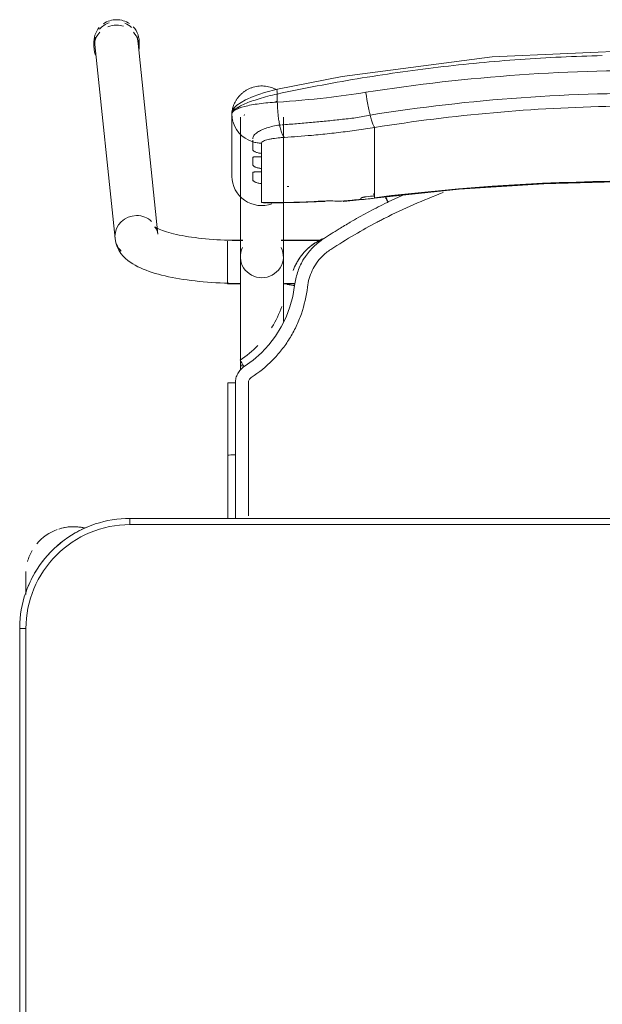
# Model space of a CAD drawing. Header units: metres. Extents: x 3 to 43.5, y -74 to -48.5.
# Tile 69 of 209: x 38.65 to 38.931, y -60.811 to -60.337. Entities that reach past the tile are written whole.
import ezdxf

# ---------------------------------------------------------------- set-up
doc = ezdxf.new("R2010")
doc.units = ezdxf.units.M
doc.layers.add('I-FURN', color=7, linetype='Continuous', lineweight=18)

# ---------------------------------------------------------------- blocks, each defined once
blk = doc.blocks.new('ConjuntoParaAlunoTamanho6 - CJA06_ConjuntoParaAlunoTamanho6-V39-1PAV - FRIGORÍFICA')
at = {"layer": 'I-FURN', "color": 253, "true_color": 0xaaaaaa}
for p, q in [((-0.2643023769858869, 0.2945585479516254), (-0.2643023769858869, 0.2919703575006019)), ((-0.2335379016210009, 0.2018170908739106), (-0.2432124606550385, 0.2952560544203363)), ((-0.2425404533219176, 0.2919703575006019), (-0.2425404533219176, 0.2945585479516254)), ((-0.2638023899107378, 0.2931241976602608), (-0.2541278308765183, 0.1996852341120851)), ((-0.197899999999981, 0.2596939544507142), (-0.197899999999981, 0.2296403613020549)), ((-0.1938499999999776, 0.2581242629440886), (-0.1938499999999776, 0.1909687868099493)), ((-0.1920690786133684, 0.2589589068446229), (-0.192024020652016, 0.2590556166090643)), ((-0.192024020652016, 0.2590556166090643), (-0.1919206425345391, 0.2594856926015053)), ((-0.1731499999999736, 0.1909687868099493), (-0.1731499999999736, 0.2581242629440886)), ((-0.1973389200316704, 0.2558006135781), (-0.1966477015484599, 0.2539495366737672)), ((-0.1966476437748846, 0.2539494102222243), (-0.1956994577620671, 0.2522107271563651)), ((-0.1956994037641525, 0.2522106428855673), (-0.1945122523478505, 0.2506185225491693)), ((-0.1749254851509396, 0.2543538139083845), (-0.174369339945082, 0.2544094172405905)), ((-0.1292314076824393, 0.2438022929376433), (-0.1292314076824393, 0.253173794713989)), ((-0.1292314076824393, 0.2421389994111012), (-0.1292314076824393, 0.2438022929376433)), ((-0.1292314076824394, 0.2421389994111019), (-0.1292314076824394, 0.2365253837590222)), ((-0.1836599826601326, 0.2407252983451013), (-0.1836599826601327, 0.2390378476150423)), ((-0.1836599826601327, 0.2334483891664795), (-0.1836599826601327, 0.2317609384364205)), ((-0.1292314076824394, 0.2365253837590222), (-0.1292314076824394, 0.2348620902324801)), ((-0.1292314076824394, 0.2348620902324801), (-0.1292314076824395, 0.2292484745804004)), ((-0.1292314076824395, 0.2292484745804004), (-0.1292314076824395, 0.2275851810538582)), ((-0.1292314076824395, 0.2275851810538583), (-0.1292314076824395, 0.2219715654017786)), ((-0.1836599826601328, 0.2261714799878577), (-0.1836599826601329, 0.2170112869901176)), ((-0.1441419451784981, 0.2175731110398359), (-0.1292586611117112, 0.2191524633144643)), ((-0.1292314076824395, 0.2219715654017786), (-0.1292314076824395, 0.2203082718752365)), ((-0.115976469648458, 0.2204774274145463), (-0.1226984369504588, 0.2173238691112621)), ((-0.1836599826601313, 0.2170112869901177), (-0.1818018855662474, 0.2167931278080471)), ((-0.1927135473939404, 0.1989367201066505), (-0.1999999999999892, 0.1989367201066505)), ((-0.199999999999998, 0.1984449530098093), (-0.199999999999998, 0.1941086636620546)), ((-0.1927106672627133, 0.1987867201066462), (-0.1938499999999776, 0.1987867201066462)), ((-0.1938499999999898, 0.1987867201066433), (-0.1938499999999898, 0.1984502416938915)), ((-0.1938499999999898, 0.1984502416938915), (-0.1938499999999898, 0.1976441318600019)), ((-0.1549429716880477, 0.1987867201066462), (-0.1742893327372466, 0.1987867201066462)), ((-0.1547360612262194, 0.1989367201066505), (-0.1742864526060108, 0.1989367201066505)), ((-0.199999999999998, 0.1939272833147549), (-0.1999999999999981, 0.1857513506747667)), ((-0.1938499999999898, 0.1936664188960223), (-0.1938499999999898, 0.191604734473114)), ((-0.1999999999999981, 0.1857279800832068), (-0.1999999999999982, 0.179219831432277)), ((-0.1938499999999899, 0.1868796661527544), (-0.1938499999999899, 0.185819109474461)), ((-0.1938499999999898, 0.1837095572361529), (-0.1938499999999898, 0.1858191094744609)), ((-0.1999999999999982, 0.1791583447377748), (-0.1999999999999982, 0.1779367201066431)), ((-0.1999999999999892, 0.177936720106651), (-0.1937679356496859, 0.177936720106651)), ((-0.1938499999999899, 0.1780867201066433), (-0.1938499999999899, 0.1795051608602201)), ((-0.173232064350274, 0.177936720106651), (-0.1675962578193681, 0.177936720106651)), ((-0.1726767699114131, 0.1780867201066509), (-0.1675711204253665, 0.1780867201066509)), ((-0.1938499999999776, 0.138573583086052), (-0.1938499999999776, 0.1364339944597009)), ((-0.19982526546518, 0.130207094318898), (-0.1998241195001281, 0.09530095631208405)), ((-0.199816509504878, 0.06488258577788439), (-0.1998241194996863, 0.09530105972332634)), ((-0.1998241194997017, 0.09530105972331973), (-0.1998198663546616, 0.09528842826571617)), ((-0.196225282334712, 0.0955583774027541), (-0.1973810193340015, 0.09554367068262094)), ((0.2470000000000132, 0.06496651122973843), (-0.2469999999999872, 0.06496651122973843)), ((-0.2469999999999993, 0.06496651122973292), (-0.2469999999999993, 0.06196651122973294)), ((0.2470000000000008, 0.06496651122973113), (-0.2469999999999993, 0.06496651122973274)), ((-0.297125, 0.02878273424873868), (-0.297125, 0.0379715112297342)), ((-0.2971250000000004, 0.03797151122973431), (-0.2971250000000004, 0.02827850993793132)), ((-0.2999999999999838, 0.01196651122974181), (-0.2999999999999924, -0.332033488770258)), ((-0.2999999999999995, 0.01196651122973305), (-0.2969999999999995, 0.01196651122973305)), ((-0.2999999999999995, 0.01196651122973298), (-0.3000000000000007, -0.3320334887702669))]:
    blk.add_line(p, q, dxfattribs=at)
at = {"layer": 'I-FURN', "color": 253, "true_color": 0xaaaaaa, "flags": 128}
for points in [[(0.0001000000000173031, 0.290399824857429), (-0.07266958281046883, 0.2872143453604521), (-0.1448601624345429, 0.2777017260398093), (-0.1760326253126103, 0.2716064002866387)], [(-0.1760343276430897, 0.2716060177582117), (-0.1821754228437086, 0.2699680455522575), (-0.1876074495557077, 0.2681172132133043), (-0.1913128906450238, 0.2665180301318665), (-0.1955671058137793, 0.263903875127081), (-0.1970794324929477, 0.2622558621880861), (-0.1976471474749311, 0.2611297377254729), (-0.1978999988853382, 0.2597125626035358)], [(-0.1760658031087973, 0.2692828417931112), (-0.1760658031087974, 0.2683125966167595), (-0.1760658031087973, 0.2673423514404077), (-0.1760658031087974, 0.2663721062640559), (-0.1760658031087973, 0.2654018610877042)], [(-0.1978999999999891, 0.2596939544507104), (-0.1977587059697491, 0.2577280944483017), (-0.1974017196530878, 0.2560210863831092)], [(-0.1978999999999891, 0.2596939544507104), (-0.1978999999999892, 0.2521805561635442), (-0.1978999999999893, 0.244667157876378), (-0.1978999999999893, 0.2371537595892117), (-0.1978999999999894, 0.2296403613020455)], [(-0.1978999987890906, 0.2446838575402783), (-0.197899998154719, 0.2521977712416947), (-0.1978999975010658, 0.2597116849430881)], [(-0.1945121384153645, 0.2506183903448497), (-0.1931094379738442, 0.2492039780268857), (-0.191518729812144, 0.2479946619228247)], [(-0.1915186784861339, 0.2479946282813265), (-0.1897706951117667, 0.2470146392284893), (-0.1879002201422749, 0.2462823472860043)], [(-0.1878999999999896, 0.2424255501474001), (-0.1878999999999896, 0.2433897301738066), (-0.1878999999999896, 0.2443539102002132), (-0.1878999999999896, 0.2453180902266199), (-0.1878999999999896, 0.2462822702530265)], [(-0.1836599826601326, 0.2456094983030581), (-0.1836599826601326, 0.2443884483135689), (-0.1836599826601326, 0.2431673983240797), (-0.1836599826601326, 0.2419463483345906), (-0.1836599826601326, 0.2407252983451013)], [(-0.1878999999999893, 0.2351486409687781), (-0.1878999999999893, 0.2360322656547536), (-0.1878999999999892, 0.2369158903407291), (-0.1878999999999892, 0.2377995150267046), (-0.1878999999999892, 0.2386831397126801)], [(-0.1836599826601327, 0.2390378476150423), (-0.1836599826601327, 0.2376404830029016), (-0.1836599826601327, 0.2362431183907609), (-0.1836599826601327, 0.2348457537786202), (-0.1836599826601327, 0.2334483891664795)], [(-0.1878999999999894, 0.2278717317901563), (-0.1878999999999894, 0.2287553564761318), (-0.1878999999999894, 0.2296389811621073), (-0.1878999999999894, 0.2305226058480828), (-0.1878999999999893, 0.2314062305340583)], [(-0.1836599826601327, 0.2317609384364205), (-0.1836599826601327, 0.2303635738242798), (-0.1836599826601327, 0.2289662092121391), (-0.1836599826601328, 0.2275688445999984), (-0.1836599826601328, 0.2261714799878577)], [(-0.1292586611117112, 0.2191524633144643), (-0.08865069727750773, 0.2234198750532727), (-0.04790057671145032, 0.2260954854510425), (-0.007073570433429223, 0.2271749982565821), (0.03376492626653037, 0.2266566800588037), (0.07454949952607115, 0.2245413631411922), (0.1152148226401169, 0.2208324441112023), (0.1294586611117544, 0.21915246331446)], [(-0.1358999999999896, 0.2186998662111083), (-0.1358999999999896, 0.218777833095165), (-0.1358999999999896, 0.2188557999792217), (-0.1358999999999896, 0.2189337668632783), (-0.1358999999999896, 0.219011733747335)], [(-0.1292314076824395, 0.2203082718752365), (-0.1292314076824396, 0.2200743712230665), (-0.1292314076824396, 0.2198404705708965), (-0.1292314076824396, 0.2196065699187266), (-0.1292314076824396, 0.2193726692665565)], [(-0.181114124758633, 0.2167731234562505), (-0.1653257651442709, 0.2170099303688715), (-0.1533056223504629, 0.2176050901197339)], [(-0.2335379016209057, 0.2018170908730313), (-0.2337286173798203, 0.2028696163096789), (-0.2340307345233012, 0.2037613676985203), (-0.2343720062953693, 0.2044473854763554), (-0.2346851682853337, 0.2049236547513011), (-0.2349211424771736, 0.205211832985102), (-0.2350504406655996, 0.2053439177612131), (-0.2350704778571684, 0.205361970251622)], [(-0.2350704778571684, 0.205361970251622), (-0.2350077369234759, 0.205313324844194), (-0.2348200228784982, 0.2051835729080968), (-0.2345106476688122, 0.2049931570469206), (-0.2340848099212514, 0.2047580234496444), (-0.2335484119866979, 0.2044905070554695), (-0.232907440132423, 0.2042001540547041), (-0.2321676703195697, 0.2038943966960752), (-0.2313345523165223, 0.2035790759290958), (-0.2304131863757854, 0.2032588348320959), (-0.2294083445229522, 0.2029374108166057), (-0.2283245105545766, 0.2026178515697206), (-0.2271659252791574, 0.2023026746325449), (-0.2259366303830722, 0.2019939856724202), (-0.2246405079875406, 0.201693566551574), (-0.2232813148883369, 0.2014029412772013), (-0.2218627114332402, 0.201123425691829), (-0.22038828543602, 0.2008561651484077), (-0.2188615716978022, 0.2006021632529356), (-0.2172860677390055, 0.200362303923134), (-0.2156652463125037, 0.2001373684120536), (-0.2140025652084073, 0.1999280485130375), (-0.2123014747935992, 0.1997349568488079), (-0.2105654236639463, 0.1995586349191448), (-0.2087978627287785, 0.1993995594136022), (-0.2070022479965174, 0.1992581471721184), (-0.2051820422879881, 0.1991347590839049), (-0.2033407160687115, 0.1990297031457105), (-0.201481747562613, 0.1989432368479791), (-0.1996086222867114, 0.1988755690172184), (-0.1977248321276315, 0.198826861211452), (-0.1958338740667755, 0.1987972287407), (-0.1939392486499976, 0.1987867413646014), (-0.1938499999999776, 0.1987867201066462)], [(-0.2541278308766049, 0.1996852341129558), (-0.2537524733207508, 0.1976222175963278), (-0.2531060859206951, 0.1957226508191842), (-0.2522614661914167, 0.1940331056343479), (-0.251286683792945, 0.1925592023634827), (-0.2502318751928, 0.1912808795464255), (-0.2491278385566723, 0.1901677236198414), (-0.2479903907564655, 0.1891887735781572), (-0.2468256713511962, 0.1883170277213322), (-0.2456343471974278, 0.1875306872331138), (-0.24441438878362, 0.186812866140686), (-0.2431627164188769, 0.1861507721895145), (-0.2418761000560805, 0.1855348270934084), (-0.2405516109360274, 0.1849579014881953), (-0.2391868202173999, 0.1844147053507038), (-0.2377798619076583, 0.1839013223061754), (-0.236329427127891, 0.183414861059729), (-0.2348347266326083, 0.1829531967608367), (-0.2332954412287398, 0.182514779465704), (-0.2317116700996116, 0.1820984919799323), (-0.2300838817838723, 0.1817035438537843), (-0.228412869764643, 0.1813293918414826), (-0.226699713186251, 0.1809756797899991), (-0.2249457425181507, 0.1806421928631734), (-0.2231525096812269, 0.180328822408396), (-0.2213217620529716, 0.1800355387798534), (-0.2194554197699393, 0.1797623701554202), (-0.217555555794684, 0.1795093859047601), (-0.215624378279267, 0.1792766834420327), (-0.2136642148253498, 0.1790643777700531), (-0.2116774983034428, 0.1788725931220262), (-0.2096667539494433, 0.1787014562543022), (-0.207634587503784, 0.1785510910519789), (-0.2055836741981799, 0.1784216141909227), (-0.2035167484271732, 0.1783131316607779), (-0.2014365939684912, 0.1782257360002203), (-0.1993460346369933, 0.1781595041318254), (-0.1972479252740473, 0.1781144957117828), (-0.1951451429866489, 0.1780907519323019), (-0.1938499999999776, 0.1780867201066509)], [(-0.1938499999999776, 0.138573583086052), (-0.1938499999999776, 0.1405709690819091), (-0.1938499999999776, 0.1425707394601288), (-0.1938499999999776, 0.1445696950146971), (-0.1938499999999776, 0.1465646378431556), (-0.1938499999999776, 0.1485523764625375), (-0.1938499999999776, 0.1505297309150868), (-0.1938499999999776, 0.1524935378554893), (-0.1938499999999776, 0.154440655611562), (-0.1938499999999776, 0.156367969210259), (-0.1938499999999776, 0.1582723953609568), (-0.1938499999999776, 0.160150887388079), (-0.1938499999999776, 0.1620004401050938), (-0.1938499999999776, 0.163818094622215), (-0.1938499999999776, 0.1656009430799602), (-0.1938499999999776, 0.1673461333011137), (-0.1938499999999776, 0.1690508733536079), (-0.1938499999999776, 0.170712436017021), (-0.1938499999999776, 0.1723281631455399), (-0.1938499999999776, 0.1738954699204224), (-0.1938499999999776, 0.1754118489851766), (-0.1938499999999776, 0.1768748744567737), (-0.1938499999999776, 0.178282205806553), (-0.1938499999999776, 0.1796315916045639), (-0.1938499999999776, 0.1809208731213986), (-0.1938499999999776, 0.1821479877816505), (-0.1938499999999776, 0.1833109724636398), (-0.1938499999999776, 0.1844079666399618), (-0.1938499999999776, 0.185437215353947), (-0.1938499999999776, 0.1863970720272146), (-0.1938499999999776, 0.1872860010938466), (-0.1938499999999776, 0.188102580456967), (-0.1938499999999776, 0.1888455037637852), (-0.1938499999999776, 0.1895135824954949), (-0.1938499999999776, 0.1901057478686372), (-0.1938499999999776, 0.1906210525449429), (-0.1938499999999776, 0.1909687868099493)], [(-0.1731499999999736, 0.1909687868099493), (-0.1731499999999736, 0.1905139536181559), (-0.1731499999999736, 0.1899816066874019), (-0.1731499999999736, 0.1893725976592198), (-0.1731499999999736, 0.1886879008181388), (-0.1731499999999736, 0.1879286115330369), (-0.1731499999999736, 0.1870959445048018), (-0.1731499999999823, 0.1861912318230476), (-0.1731499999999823, 0.1852159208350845), (-0.1731499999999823, 0.1841715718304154), (-0.1731499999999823, 0.1830598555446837), (-0.1731499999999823, 0.1818825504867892), (-0.1731499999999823, 0.1806415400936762), (-0.1731499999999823, 0.1793388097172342), (-0.1731499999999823, 0.1779764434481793), (-0.1731499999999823, 0.1765566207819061), (-0.1731499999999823, 0.1750816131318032), (-0.1731499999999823, 0.1735537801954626), (-0.1731499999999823, 0.1719755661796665), (-0.1731499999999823, 0.1703494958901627), (-0.1731499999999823, 0.1686781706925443), (-0.1731499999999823, 0.1669642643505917), (-0.1731499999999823, 0.1652105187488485), (-0.1731499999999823, 0.1634197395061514), (-0.1731499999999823, 0.1615947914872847), (-0.1731499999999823, 0.1597385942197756)], [(-0.1684099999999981, 0.1843835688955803), (-0.1684099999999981, 0.1843688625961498), (-0.1684099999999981, 0.1843541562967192), (-0.1684099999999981, 0.1843394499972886), (-0.1684099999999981, 0.184324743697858)], [(-0.1677424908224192, 0.1770641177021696), (-0.1686080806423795, 0.1718750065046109), (-0.1699665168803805, 0.1667882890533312), (-0.1718069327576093, 0.1618511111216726), (-0.1741455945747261, 0.1571266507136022), (-0.1769279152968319, 0.1526472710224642), (-0.1801293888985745, 0.1484554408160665), (-0.183741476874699, 0.1446112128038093), (-0.1877058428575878, 0.1411317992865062), (-0.1919863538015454, 0.1380495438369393)], [(-0.1962270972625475, 0.1302521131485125), (-0.1962262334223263, 0.1233088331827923), (-0.1962256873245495, 0.1163650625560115), (-0.1962254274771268, 0.1094205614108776), (-0.1962253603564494, 0.1024936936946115), (-0.1962252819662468, 0.09555841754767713)], [(-0.1973810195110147, 0.09554367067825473), (-0.1984075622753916, 0.09550450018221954), (-0.1992035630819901, 0.09544490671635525), (-0.199690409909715, 0.09537093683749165), (-0.1998241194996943, 0.09530106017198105)], [(-0.2469999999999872, 0.06496651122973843), (-0.2491194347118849, 0.06492411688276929), (-0.251235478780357, 0.06479700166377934), (-0.253344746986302, 0.06458536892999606), (-0.2554438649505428, 0.06428955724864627), (-0.2575294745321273, 0.06391003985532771), (-0.2595982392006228, 0.0634474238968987), (-0.2616468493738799, 0.06290244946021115), (-0.2636720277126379, 0.06227598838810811), (-0.2656705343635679, 0.06156904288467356), (-0.2676391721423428, 0.0607827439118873), (-0.2695747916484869, 0.05991834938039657), (-0.2714742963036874, 0.05897724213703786), (-0.273334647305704, 0.05796092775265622), (-0.2751528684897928, 0.05687103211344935), (-0.2769260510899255, 0.05570929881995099), (-0.2786513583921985, 0.05447758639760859), (-0.2803260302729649, 0.05317786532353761), (-0.2819473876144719, 0.05181221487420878), (-0.2835128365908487, 0.05038281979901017), (-0.2850198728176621, 0.04889196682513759), (-0.2864660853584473, 0.04734204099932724), (-0.2878491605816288, 0.04573552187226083), (-0.2891668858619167, 0.04407497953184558), (-0.2904171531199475, 0.04236307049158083), (-0.2915979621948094, 0.04060253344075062), (-0.2927074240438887, 0.03879618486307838), (-0.2937437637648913, 0.03694691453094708), (-0.2947053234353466, 0.03505768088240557), (-0.2955905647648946, 0.03313150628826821), (-0.2963980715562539, 0.03117147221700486), (-0.2971265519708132, 0.02918071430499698), (-0.2977748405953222, 0.02716241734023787), (-0.2983419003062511, 0.02511981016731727), (-0.2988268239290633, 0.02305616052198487), (-0.2992288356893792, 0.02097476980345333), (-0.2995472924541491, 0.01887896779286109), (-0.2997816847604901, 0.01677210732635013), (-0.299931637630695, 0.01465755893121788), (-0.2999969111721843, 0.0125387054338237), (-0.2999999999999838, 0.01196651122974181)], [(0.2469999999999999, 0.0619665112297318), (0.1234999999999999, 0.0619665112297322), (-1.453485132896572e-16, 0.06196651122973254), (-0.1235000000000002, 0.06196651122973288), (-0.2470000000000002, 0.06196651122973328)], [(-0.2469999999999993, 0.06196651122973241), (-0.1234999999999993, 0.0619665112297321), (7.44471151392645e-16, 0.06196651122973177), (0.1235000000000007, 0.06196651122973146), (0.2470000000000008, 0.06196651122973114)], [(-0.2971249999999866, 0.03797151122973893), (-0.2971249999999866, 0.03795791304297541), (-0.2971249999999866, 0.03791714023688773), (-0.2971249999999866, 0.03784925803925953), (-0.2971249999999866, 0.03775437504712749), (-0.2971249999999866, 0.03763264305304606), (-0.2971249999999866, 0.03748425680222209), (-0.2971249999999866, 0.03730945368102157), (-0.2971249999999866, 0.03710851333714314), (-0.2971249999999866, 0.0368817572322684), (-0.2971249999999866, 0.03662954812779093), (-0.2971249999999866, 0.03635228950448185), (-0.2971249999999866, 0.03605042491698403), (-0.2971249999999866, 0.03572443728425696), (-0.2971249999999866, 0.03537484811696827), (-0.2971249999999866, 0.03500221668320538), (-0.2971249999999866, 0.03460713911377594), (-0.2971249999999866, 0.03419024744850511), (-0.2971249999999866, 0.03375220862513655), (-0.2971249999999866, 0.0332937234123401), (-0.2971249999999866, 0.03281552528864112), (-0.2971249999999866, 0.03231837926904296), (-0.2971249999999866, 0.03180308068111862), (-0.2971249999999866, 0.03127045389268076), (-0.2971249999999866, 0.03072135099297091), (-0.2971249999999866, 0.03015665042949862), (-0.2971249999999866, 0.02957725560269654), (-0.2971249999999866, 0.02898409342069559)], [(-0.2970000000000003, 0.01196651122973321), (-0.2970000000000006, -0.0740334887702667), (-0.2970000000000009, -0.1600334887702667), (-0.297000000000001, -0.2460334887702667), (-0.2970000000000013, -0.3320334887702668)], [(-0.2970000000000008, -0.3320334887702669), (-0.2970000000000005, -0.2460334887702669), (-0.2970000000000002, -0.1600334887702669), (-0.2969999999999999, -0.07403348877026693), (-0.2969999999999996, 0.01196651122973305)]]:
    blk.add_lwpolyline(points, dxfattribs=at)
at = {"layer": 'I-FURN', "color": 253, "true_color": 0xaaaaaa}
for centre, radius, start, end in [((-0.2470000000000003, 0.01196651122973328), 0.05000000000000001, 89.99999999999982, 179.9999999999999), ((-0.2469999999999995, 0.01196651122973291), 0.05, 90.00000000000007, 180.0000000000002), ((-0.274125, 0.03797151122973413), 0.02300000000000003, 109.9274386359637, 140.0230900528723), ((-0.274125, 0.03797151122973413), 0.02299999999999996, 76.78757610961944, 107.9999999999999), ((-0.274125, 0.03797151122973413), 0.02299999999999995, 76.40433790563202, 104.4669156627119), ((-0.2469999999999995, 0.01196651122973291), 0.05300000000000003, 112.4999999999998, 122.6999338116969), ((-0.2469999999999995, 0.01196651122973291), 0.05300000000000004, 127.1606960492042, 142.3112193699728), ((-0.274125, 0.03797151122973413), 0.02300000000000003, 149.9762060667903, 164.3449802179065), ((-0.274125, 0.03797151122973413), 0.02299999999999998, 176.5668970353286, 179.9999999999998), ((-0.2469999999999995, 0.01196651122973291), 0.05300000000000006, 147.3000658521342, 157.4999999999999)]:
    blk.add_arc(centre, radius, start, end, dxfattribs=at)
for centre, major_axis, ratio, start_param, end_param in [((-0.2535074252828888, 0.2941901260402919), (0.01029496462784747, 0.001065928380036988), 0.9671584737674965, 1.815725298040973, 2.361641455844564), ((-0.2534214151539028, 0.2945585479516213), (0.01088096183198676, 0), 0.9659258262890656, 1.570796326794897, 2.18505752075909), ((-0.2534214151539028, 0.2945585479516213), (0.01088096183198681, 0), 0.9659258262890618, 0.9594267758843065, 1.570796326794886), ((-0.2535074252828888, 0.2941901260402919), (0.01029496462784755, 0.001065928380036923), 0.9671584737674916, 0.6855924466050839, 1.060104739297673), ((-0.2534214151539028, 0.2919703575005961), (0.01088096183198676, 0), 0.965925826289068, 2.404267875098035, 3.526261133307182), ((-0.2534214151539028, 0.2945585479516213), (0.01088096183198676, 0), 0.9659258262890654, 2.438822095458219, 3.243524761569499), ((-0.2534214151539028, 0.2919703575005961), (0.01088096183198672, 0), 0.9659258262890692, 1.570796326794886, 1.965237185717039), ((-0.2534214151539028, 0.2919703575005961), (0.01088096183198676, 0), 0.9659258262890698, 1.257623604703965, 1.559899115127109), ((-0.2534214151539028, 0.2945585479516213), (0.01088096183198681, 0), 0.965925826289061, 6.170166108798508, 7.020456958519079), ((-0.2534214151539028, 0.2919703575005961), (0.01088096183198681, 0), 0.9659258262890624, 6.182855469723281, 7.015453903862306), ((-0.2535074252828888, 0.2941901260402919), (0.0102949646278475, 0.001065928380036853), 0.9671584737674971, 2.780210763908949, 3.14159265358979), ((-0.2535074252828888, 0.2941901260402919), (0.01029496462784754, 0.001065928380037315), 0.9671584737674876, 6.183379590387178, 6.464027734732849), ((-0.1834999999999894, 0.2296403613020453), (-0.01439999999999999, 1.543589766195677e-16), 0.9781476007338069, 0, 1.909657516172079), ((9.999999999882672e-05, -0.7715866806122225), (1.021100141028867, 0), 0.9781476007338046, 1.44377104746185, 1.697821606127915), ((9.999999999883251e-05, -0.7711708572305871), (1.0208981, 0), 0.9781476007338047, 1.443771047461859, 1.697821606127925), ((-0.1792715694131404, 0.6012766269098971), (0.385, 0), 0.9781476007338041, 4.732926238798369, 4.735012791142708), ((-0.1792715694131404, 0.6026280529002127), (0.3949999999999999, 0), 0.9781476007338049, 4.801491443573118, 4.82254091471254), ((-0.1792715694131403, 0.6035636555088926), (0.3950000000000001, 0), 0.9781476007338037, 4.828782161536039, 4.83941425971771), ((-0.1792715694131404, 0.6022122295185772), (0.3947979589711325, 0), 0.9781476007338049, 4.828841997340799, 4.839414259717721), ((-0.1304982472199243, 0.2290753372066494), (-0.001239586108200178, 0.00992287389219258), 0.026339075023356, 2.463315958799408, 2.789233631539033), ((-0.1792715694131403, 0.6033557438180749), (0.3949999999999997, 0), 0.978147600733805, 4.701278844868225, 4.780292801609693), ((-0.1450124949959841, 0.2275351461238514), (-0.0008705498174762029, 0.009962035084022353), 0.01850094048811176, 2.95752618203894, 3.350225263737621), ((-0.2438328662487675, 0.2007511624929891), (0.01029496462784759, 0.001065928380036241), 0.9671584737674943, 1.4709906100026, 3.041786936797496), ((-0.2438328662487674, 0.2007511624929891), (0.01029496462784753, 0.001065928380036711), 0.9671584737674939, 0.6855924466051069, 1.470990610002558), ((-0.2438328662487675, 0.200751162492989), (0.01029496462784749, 0.001065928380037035), 0.9671584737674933, 3.041786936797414, 3.827185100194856), ((-0.1834999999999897, 0.1909687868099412), (0.01034999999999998, 0), 0.9781476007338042, 2.686586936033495, 4.712388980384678), ((-0.1834999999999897, 0.1909687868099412), (0.01035000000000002, 0), 0.9781476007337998, 4.712388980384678, 6.738191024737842), ((-0.1834999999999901, 0.1385735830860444), (0.01035000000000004, 0), 0.06975647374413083, 2.648424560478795, 3.665191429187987)]:
    blk.add_ellipse(centre, major_axis=major_axis, ratio=ratio, start_param=start_param, end_param=end_param, dxfattribs=at)
for points in [[(-0.0592946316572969, 0.2859072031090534), (-0.06587565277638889, 0.2854382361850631), (-0.07244736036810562, 0.2848919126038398), (-0.07900653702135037, 0.2842687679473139)], [(-0.03952650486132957, 0.2870815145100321), (-0.04612297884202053, 0.2867677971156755), (-0.05271335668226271, 0.2863761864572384), (-0.05929442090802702, 0.2859072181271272)], [(-0.01972185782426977, 0.2877884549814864), (-0.02632733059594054, 0.2876310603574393), (-0.03292992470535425, 0.2873952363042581), (-0.03952642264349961, 0.2870815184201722)], [(-0.09864346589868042, 0.2821693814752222), (-0.1051744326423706, 0.2813931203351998), (-0.1116896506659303, 0.2805405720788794), (-0.1181860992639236, 0.2796131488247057)], [(-0.07900690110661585, 0.2842687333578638), (-0.08556602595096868, 0.2836455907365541), (-0.09211261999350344, 0.282945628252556), (-0.09864346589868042, 0.2821693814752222)], [(-0.1376161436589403, 0.2766076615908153), (-0.1440720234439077, 0.275531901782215), (-0.150506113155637, 0.2743826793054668), (-0.1569153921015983, 0.2731614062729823)], [(-0.1181862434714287, 0.2796131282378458), (-0.1246826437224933, 0.2786857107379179), (-0.131160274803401, 0.2776834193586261), (-0.1376161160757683, 0.2766076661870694)], [(-0.1569155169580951, 0.2731613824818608), (-0.163324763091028, 0.2719401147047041), (-0.1697091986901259, 0.270646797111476), (-0.1760658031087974, 0.2692828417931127)], [(-0.1760890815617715, 0.2657671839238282), (-0.1766991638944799, 0.2656103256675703), (-0.1773066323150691, 0.26544802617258), (-0.1779078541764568, 0.265281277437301)], [(-0.1334597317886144, 0.2700975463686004), (-0.1333915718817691, 0.2695629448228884), (-0.1332445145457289, 0.2684805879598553), (-0.1329950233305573, 0.2668394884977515), (-0.13271980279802, 0.2652023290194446), (-0.1324223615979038, 0.2635911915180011), (-0.1321069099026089, 0.2620269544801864), (-0.1317774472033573, 0.2605307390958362), (-0.131551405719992, 0.2595920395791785), (-0.1314375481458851, 0.2591403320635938)], [(-0.176065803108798, 0.2654018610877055), (-0.1791352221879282, 0.2652333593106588), (-0.1850371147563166, 0.2646984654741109), (-0.1921907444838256, 0.2633749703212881), (-0.1968242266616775, 0.2616500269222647), (-0.1978999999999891, 0.2603482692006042), (-0.1978999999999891, 0.2596939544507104)], [(-0.176065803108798, 0.2654018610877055), (-0.1760589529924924, 0.2649819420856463), (-0.1760367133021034, 0.2641342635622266), (-0.1759782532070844, 0.2628495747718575), (-0.1758952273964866, 0.2615619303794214), (-0.175788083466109, 0.2602816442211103), (-0.17565767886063, 0.2590190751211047), (-0.1755052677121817, 0.2577841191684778), (-0.1753320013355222, 0.2565866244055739), (-0.175139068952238, 0.255436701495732), (-0.17499849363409, 0.2547076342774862), (-0.1749255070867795, 0.2543539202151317)], [(-0.1292314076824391, 0.2531737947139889), (-0.1293198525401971, 0.253273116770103), (-0.1295044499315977, 0.2535308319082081), (-0.1298007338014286, 0.2540876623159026), (-0.1301127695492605, 0.2548082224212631), (-0.130436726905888, 0.2556848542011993), (-0.1307683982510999, 0.2567045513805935), (-0.1311037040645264, 0.2578555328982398), (-0.1313268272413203, 0.2587010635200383), (-0.1314375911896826, 0.259140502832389)], [(-0.1749255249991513, 0.2543540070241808), (-0.1748359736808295, 0.2539200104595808), (-0.1746487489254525, 0.2530845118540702), (-0.1743466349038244, 0.2519451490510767), (-0.1740270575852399, 0.2509327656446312), (-0.1736938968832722, 0.2500587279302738), (-0.1733510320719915, 0.2493354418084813), (-0.1730027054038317, 0.2487702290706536), (-0.1727696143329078, 0.2485030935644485), (-0.1726535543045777, 0.2483980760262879)], [(-0.1422637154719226, 0.2512964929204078), (-0.143712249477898, 0.2511091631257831), (-0.1451608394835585, 0.2509289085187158), (-0.1466093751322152, 0.2507557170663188)], [(-0.1596417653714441, 0.2493873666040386), (-0.1639834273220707, 0.2489945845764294), (-0.1683216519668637, 0.2486649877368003), (-0.1726535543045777, 0.2483980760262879)], [(-0.1552990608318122, 0.2498012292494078), (-0.1567469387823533, 0.2496562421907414), (-0.1581945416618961, 0.2495182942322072), (-0.1596417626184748, 0.2493873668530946)], [(-0.1509547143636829, 0.2502573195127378), (-0.1524030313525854, 0.2500982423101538), (-0.1538511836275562, 0.249946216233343), (-0.1552990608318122, 0.2498012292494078)], [(-0.1466093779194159, 0.2507557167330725), (-0.1480579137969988, 0.2505825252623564), (-0.1495063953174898, 0.2504163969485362), (-0.1509547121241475, 0.2502573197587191)], [(-0.1879001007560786, 0.2462823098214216), (-0.1875579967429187, 0.2461749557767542), (-0.1868655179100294, 0.2459854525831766), (-0.1858079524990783, 0.2457777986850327), (-0.1847375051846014, 0.245647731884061), (-0.1840192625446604, 0.2456134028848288), (-0.1836599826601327, 0.2456094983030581)], [(-0.1358494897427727, 0.2186013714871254), (-0.135866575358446, 0.2186169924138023), (-0.1358918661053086, 0.2186492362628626), (-0.1359000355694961, 0.2186828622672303), (-0.1358999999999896, 0.2186998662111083)], [(-0.1358999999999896, 0.219011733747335), (-0.1358974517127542, 0.2190478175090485), (-0.135862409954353, 0.2191208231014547), (-0.1357253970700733, 0.2192307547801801), (-0.1354877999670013, 0.2193475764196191), (-0.1351772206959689, 0.2194610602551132), (-0.1347943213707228, 0.2195675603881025), (-0.1343570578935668, 0.2196652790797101), (-0.1339016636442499, 0.2197447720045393), (-0.1335709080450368, 0.2197895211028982), (-0.1333999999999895, 0.2198095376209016)], [(-0.09624535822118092, 0.2218352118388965), (-0.1058408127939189, 0.218251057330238), (-0.1151956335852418, 0.2141430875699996), (-0.124341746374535, 0.2095039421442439)], [(-0.1233517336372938, 0.2181258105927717), (-0.1235632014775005, 0.218556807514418), (-0.1237665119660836, 0.2189779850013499), (-0.1239462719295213, 0.2193574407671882)], [(-0.1228881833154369, 0.2172303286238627), (-0.1230391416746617, 0.2175280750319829), (-0.1231915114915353, 0.2178323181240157), (-0.1233396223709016, 0.2181318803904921)], [(-0.1539742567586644, 0.2177192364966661), (-0.1534937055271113, 0.2175210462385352), (-0.1529962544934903, 0.2175770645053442), (-0.1524701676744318, 0.2178778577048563)], [(-0.1524701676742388, 0.2178778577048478), (-0.1511336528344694, 0.2178205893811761), (-0.148400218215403, 0.2177478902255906), (-0.1455629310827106, 0.2177625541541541), (-0.1441226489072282, 0.217792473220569)], [(-0.1243563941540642, 0.2165087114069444), (-0.127170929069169, 0.2151169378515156), (-0.132758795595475, 0.2122360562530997), (-0.1382577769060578, 0.2091620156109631), (-0.140984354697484, 0.2075760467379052)], [(-0.1226979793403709, 0.2173232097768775), (-0.1229747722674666, 0.2171883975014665), (-0.1235279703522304, 0.2169178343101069), (-0.124080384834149, 0.2166453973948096), (-0.1243563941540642, 0.2165087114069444)], [(-0.124341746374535, 0.2095039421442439), (-0.1249439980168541, 0.2091985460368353), (-0.1261530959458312, 0.2085797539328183), (-0.127371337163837, 0.2079446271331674), (-0.1279827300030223, 0.2076228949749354)], [(-0.1463764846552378, 0.2043055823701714), (-0.1476209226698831, 0.2035451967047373), (-0.1501008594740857, 0.2020049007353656), (-0.1525577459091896, 0.2004277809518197), (-0.1537794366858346, 0.1996302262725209)], [(-0.1279827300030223, 0.2076228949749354), (-0.1315664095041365, 0.205741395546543), (-0.1388903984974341, 0.2016844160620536), (-0.1465126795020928, 0.1969783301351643), (-0.1503956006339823, 0.1944471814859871)], [(-0.140984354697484, 0.2075760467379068), (-0.1418838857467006, 0.2070440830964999), (-0.1436780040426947, 0.2059695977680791), (-0.1454617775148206, 0.2048741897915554), (-0.1463509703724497, 0.2043213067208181)], [(-0.1537794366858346, 0.1996302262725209), (-0.1554966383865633, 0.198508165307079), (-0.1586948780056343, 0.195943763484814), (-0.1613359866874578, 0.1928020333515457), (-0.1624994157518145, 0.191104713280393)], [(-0.1568013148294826, 0.1981978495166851), (-0.1557631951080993, 0.1987999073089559), (-0.1547464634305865, 0.199296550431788), (-0.1537598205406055, 0.1997100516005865)], [(-0.1650109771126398, 0.1907575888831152), (-0.164470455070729, 0.191508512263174), (-0.163310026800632, 0.1929545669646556), (-0.161349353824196, 0.1949320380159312), (-0.1591901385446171, 0.1966947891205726), (-0.1576358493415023, 0.1977121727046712), (-0.1568341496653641, 0.1981787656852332)], [(-0.1503956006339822, 0.194447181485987), (-0.1511343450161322, 0.1939646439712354), (-0.1525553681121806, 0.1929255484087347), (-0.1538574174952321, 0.191743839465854), (-0.1544771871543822, 0.1911186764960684)], [(-0.1624994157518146, 0.1911047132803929), (-0.1627133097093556, 0.1907999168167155), (-0.1631293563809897, 0.1901833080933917), (-0.1635214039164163, 0.1895535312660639), (-0.1637112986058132, 0.1892355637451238)], [(-0.1544771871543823, 0.1911186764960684), (-0.1564547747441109, 0.1891182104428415), (-0.1596892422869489, 0.1845226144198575), (-0.1612418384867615, 0.1791461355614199), (-0.1615632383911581, 0.1763592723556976)], [(-0.1637112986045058, 0.1892355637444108), (-0.1647895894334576, 0.1873763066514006), (-0.1665590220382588, 0.1834307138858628), (-0.1674964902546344, 0.1792013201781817), (-0.1677424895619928, 0.1770639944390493)], [(-0.1677424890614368, 0.1770642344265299), (-0.1682328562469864, 0.1771200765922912), (-0.1692131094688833, 0.1772481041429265), (-0.1704566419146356, 0.1774597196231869), (-0.1712817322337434, 0.1776583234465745), (-0.1714682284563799, 0.1777616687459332), (-0.1714634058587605, 0.1778021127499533)], [(-0.1854029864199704, 0.1482281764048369), (-0.1879709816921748, 0.1455767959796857), (-0.1908368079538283, 0.1432074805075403), (-0.1939136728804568, 0.1411945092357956)], [(-0.1919863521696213, 0.1380501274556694), (-0.1926489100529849, 0.1376179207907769), (-0.1938268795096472, 0.136629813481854), (-0.195191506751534, 0.1347279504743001), (-0.1960368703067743, 0.1325520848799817), (-0.1962246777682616, 0.1310361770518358), (-0.1962270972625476, 0.1302521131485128)], [(-0.1939136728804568, 0.1411945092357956), (-0.1939293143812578, 0.1411928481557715), (-0.1938540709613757, 0.1410265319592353), (-0.1934388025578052, 0.1403259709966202), (-0.192784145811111, 0.1392806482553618), (-0.1922544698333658, 0.1384598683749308), (-0.1919863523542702, 0.1380495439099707)], [(-0.1886288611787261, 0.1327672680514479), (-0.1888420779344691, 0.1326285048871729), (-0.1892217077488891, 0.1323105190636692), (-0.1896640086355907, 0.1316970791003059), (-0.1899394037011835, 0.1309924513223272), (-0.1900005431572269, 0.1305014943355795), (-0.1900014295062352, 0.130247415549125)], [(-0.196227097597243, 0.1302520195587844), (-0.1967197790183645, 0.1302517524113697), (-0.1976969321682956, 0.1302488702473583), (-0.1989137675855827, 0.1302381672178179), (-0.1996945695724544, 0.1302227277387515), (-0.1998445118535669, 0.1302108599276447), (-0.1998210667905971, 0.1302049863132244)], [(-0.1998210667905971, 0.1302049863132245), (-0.1998207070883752, 0.124380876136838), (-0.1998194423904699, 0.1127324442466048), (-0.1998196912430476, 0.1010983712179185), (-0.1998198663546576, 0.09528842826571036)], [(-0.1998180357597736, 0.1214692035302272), (-0.1998182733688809, 0.1243806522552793), (-0.1998185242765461, 0.1272925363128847), (-0.1998187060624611, 0.1302043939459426)], [(-0.1998174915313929, 0.095284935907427), (-0.1998173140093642, 0.101095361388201), (-0.1998171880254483, 0.1069128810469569), (-0.1998174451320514, 0.112733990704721)], [(-0.1998198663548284, 0.09528842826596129), (-0.1998199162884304, 0.08515314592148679), (-0.1998200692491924, 0.07501788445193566), (-0.1998200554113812, 0.06488260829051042)], [(-0.199817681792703, 0.06488260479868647), (-0.1998176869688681, 0.06836778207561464), (-0.1998176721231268, 0.07185295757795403), (-0.1998176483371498, 0.075338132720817)]]:
    blk.add_open_spline(points, degree=3, dxfattribs=at)
for points, knots in [([(-0.1334597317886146, 0.2700975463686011), (-0.0847039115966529, 0.2777950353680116), (0.005190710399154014, 0.2841531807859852), (0.09465608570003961, 0.2762553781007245), (0.1336597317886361, 0.2700975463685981)], [-1, -1, -1, -1, -0.4444444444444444, 0, 0, 0, 0]), ([(-0.1978999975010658, 0.2597116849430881), (-0.1978992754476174, 0.2601895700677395), (-0.197828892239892, 0.2612672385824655), (-0.1974722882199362, 0.2628706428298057), (-0.1969498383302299, 0.2642975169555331), (-0.1964165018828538, 0.2654260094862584), (-0.1958545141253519, 0.2663723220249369), (-0.1953379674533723, 0.2671148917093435), (-0.1949214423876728, 0.2676569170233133), (-0.1944708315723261, 0.2681916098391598), (-0.1938161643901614, 0.2689006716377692), (-0.1929067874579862, 0.2697547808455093), (-0.1918973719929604, 0.2705252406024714), (-0.1910486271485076, 0.271071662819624), (-0.1903984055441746, 0.2714415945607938), (-0.1897348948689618, 0.2717736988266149), (-0.1888273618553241, 0.2721720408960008), (-0.1871898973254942, 0.2727458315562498), (-0.1847401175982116, 0.2732046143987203), (-0.1817407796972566, 0.2731518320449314), (-0.179055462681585, 0.2725508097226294), (-0.1774490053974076, 0.2718715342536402), (-0.176785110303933, 0.2715289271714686)], [0, 0, 0, 0, 0.0625, 0.125, 0.15625, 0.1875, 0.21875, 0.234375, 0.25, 0.265625, 0.28125, 0.3125, 0.34375, 0.359375, 0.375, 0.390625, 0.40625, 0.4375, 0.5, 0.5625, 0.625, 0.6721865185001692, 0.6721865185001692, 0.6721865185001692, 0.6721865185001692]), ([(-0.1761028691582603, 0.2715562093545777), (-0.1761586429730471, 0.2714860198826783), (-0.1762736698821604, 0.2710598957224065), (-0.1761920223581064, 0.2700340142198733), (-0.1760658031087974, 0.2692828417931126)], [0.625, 0.625, 0.625, 0.625, 0.75, 1, 1, 1, 1]), ([(-0.1314375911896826, 0.2591405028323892), (-0.0834284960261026, 0.2668293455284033), (0.005115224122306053, 0.2731845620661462), (0.09323131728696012, 0.2652914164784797), (0.1316375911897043, 0.2591405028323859)], [-1, -1, -1, -1, -0.4444444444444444, 0, 0, 0, 0]), ([(-0.197899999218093, 0.2597116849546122), (-0.1978999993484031, 0.2603422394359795), (-0.1968779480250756, 0.26186790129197), (-0.1928195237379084, 0.2641120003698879), (-0.1886535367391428, 0.2657759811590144), (-0.1849085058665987, 0.2670351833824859), (-0.180643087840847, 0.2682349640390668), (-0.1776024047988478, 0.2689532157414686), (-0.1760658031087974, 0.2692828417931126)], [0, 0, 0, 0, 0.25, 0.5, 0.625, 0.75, 0.875, 1, 1, 1, 1]), ([(-0.1760658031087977, 0.2654018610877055), (-0.1681984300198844, 0.2658977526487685), (-0.1539952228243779, 0.2671607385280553), (-0.1397741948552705, 0.2691006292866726), (-0.1334597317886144, 0.2700975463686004)], [-1, -1, -1, -1, -0.4444444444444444, 0, 0, 0, 0]), ([(-0.1964982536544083, 0.2622027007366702), (-0.1967084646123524, 0.2620722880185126), (-0.1970969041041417, 0.2617605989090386), (-0.1976913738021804, 0.26095673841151), (-0.197899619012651, 0.2602130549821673), (-0.197899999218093, 0.2597116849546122)], [0.75, 0.75, 0.75, 0.75, 0.8125, 0.875, 1, 1, 1, 1]), ([(-0.1942107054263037, 0.262598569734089), (-0.1945014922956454, 0.2626624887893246), (-0.1950241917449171, 0.2627014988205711), (-0.1955445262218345, 0.2626020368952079), (-0.195757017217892, 0.2625375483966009)], [0.5473049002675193, 0.5473049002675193, 0.5473049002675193, 0.5473049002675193, 0.625, 0.6812683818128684, 0.6812683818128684, 0.6812683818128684, 0.6812683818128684]), ([(0.1294314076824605, 0.2531737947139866), (0.08224027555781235, 0.260753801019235), (-0.00483574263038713, 0.2670240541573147), (-0.0914775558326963, 0.2592379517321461), (-0.1292314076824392, 0.2531737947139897)], [-1, -1, -1, -1, -0.4444444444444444, 0, 0, 0, 0]), ([(-0.1738129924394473, 0.2544652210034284), (-0.1714660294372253, 0.2546246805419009), (-0.1667662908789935, 0.2549705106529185), (-0.1597010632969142, 0.2555689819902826), (-0.1538032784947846, 0.2561378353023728), (-0.1490781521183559, 0.2566274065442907), (-0.1455353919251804, 0.2570270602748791), (-0.1419759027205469, 0.2573905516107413), (-0.1384271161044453, 0.2578212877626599), (-0.1349183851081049, 0.2584197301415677), (-0.1325944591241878, 0.2588861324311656), (-0.1314375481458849, 0.2591403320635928)], [0, 0, 0, 0, 0.1666666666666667, 0.3333333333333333, 0.5, 0.5833333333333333, 0.6666666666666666, 0.75, 0.8333333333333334, 0.9166666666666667, 1, 1, 1, 1]), ([(-0.1878987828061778, 0.2477842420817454), (-0.1879118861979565, 0.2482880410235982), (-0.187502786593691, 0.249331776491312), (-0.1858826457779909, 0.2507735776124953), (-0.1839956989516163, 0.2518209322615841), (-0.182398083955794, 0.2524953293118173), (-0.1797831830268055, 0.2534413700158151), (-0.1771474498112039, 0.2540362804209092), (-0.1749255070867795, 0.2543539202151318)], [0, 0, 0, 0, 0.2, 0.4, 0.55, 0.625, 0.7, 1, 1, 1, 1]), ([(-0.1292314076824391, 0.2531737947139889), (-0.1321257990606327, 0.2527140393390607), (-0.1364697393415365, 0.2520670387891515), (-0.1408151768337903, 0.2514838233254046), (-0.1422637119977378, 0.2512964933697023)], [-1, -1, -1, -1, -0.8, -0.7, -0.7, -0.7, -0.7]), ([(-0.1879002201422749, 0.2462823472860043), (-0.187900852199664, 0.2464425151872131), (-0.1879007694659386, 0.2467045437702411), (-0.1879005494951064, 0.2470010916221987), (-0.1879004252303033, 0.2471044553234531)], [0, 0, 0, 0, 0.4, 0.6000000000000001, 0.6000000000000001, 0.6000000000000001, 0.6000000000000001]), ([(-0.1726535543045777, 0.2483980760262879), (-0.173327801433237, 0.2483565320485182), (-0.1753210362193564, 0.2482075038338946), (-0.177767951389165, 0.2479140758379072), (-0.1798484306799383, 0.2475332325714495), (-0.1816328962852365, 0.2470989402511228), (-0.1832174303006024, 0.2464649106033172), (-0.1836599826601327, 0.2458966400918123), (-0.1836599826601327, 0.2456094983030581)], [-1, -1, -1, -1, -0.8888888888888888, -0.6666666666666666, -0.5555555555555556, -0.4444444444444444, -0.2222222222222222, 0, 0, 0, 0]), ([(-0.1836599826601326, 0.2407252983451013), (-0.1842802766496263, 0.240754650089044), (-0.1851208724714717, 0.2408808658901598), (-0.1860880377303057, 0.2411678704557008), (-0.186708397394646, 0.2414201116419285), (-0.187226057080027, 0.2416987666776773), (-0.1876178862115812, 0.2419776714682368), (-0.1878401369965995, 0.2422188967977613), (-0.1878963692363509, 0.2423607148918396), (-0.1878999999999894, 0.2424255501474)], [0, 0, 0, 0, 0.25, 0.375, 0.5, 0.625, 0.75, 0.875, 1, 1, 1, 1]), ([(-0.1878999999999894, 0.2386831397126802), (-0.1878963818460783, 0.2387456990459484), (-0.1878401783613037, 0.2388520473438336), (-0.1876179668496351, 0.2389578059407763), (-0.1872262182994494, 0.2390168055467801), (-0.1867086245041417, 0.2390416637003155), (-0.1860881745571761, 0.2390414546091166), (-0.1851208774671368, 0.2390290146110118), (-0.1842802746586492, 0.239022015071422), (-0.1836599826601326, 0.2390378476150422)], [0, 0, 0, 0, 0.125, 0.25, 0.375, 0.5, 0.625, 0.75, 1, 1, 1, 1]), ([(-0.1836599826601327, 0.2334483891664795), (-0.1842802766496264, 0.2334777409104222), (-0.1851208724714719, 0.2336039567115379), (-0.1860880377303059, 0.233890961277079), (-0.186708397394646, 0.2341432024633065), (-0.1872260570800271, 0.2344218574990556), (-0.1876178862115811, 0.2347007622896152), (-0.1878401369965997, 0.2349419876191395), (-0.1878963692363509, 0.2350838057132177), (-0.1878999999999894, 0.2351486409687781)], [0, 0, 0, 0, 0.25, 0.375, 0.5, 0.625, 0.75, 0.875, 1, 1, 1, 1]), ([(-0.1878999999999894, 0.2314062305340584), (-0.1878963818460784, 0.2314687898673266), (-0.1878401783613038, 0.2315751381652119), (-0.187617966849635, 0.2316808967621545), (-0.1872262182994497, 0.2317398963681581), (-0.1867086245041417, 0.2317647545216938), (-0.1860881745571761, 0.2317645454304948), (-0.185120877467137, 0.2317521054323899), (-0.1842802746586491, 0.2317451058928), (-0.1836599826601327, 0.2317609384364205)], [0, 0, 0, 0, 0.125, 0.25, 0.375, 0.5, 0.625, 0.75, 1, 1, 1, 1]), ([(-0.1836599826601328, 0.2261714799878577), (-0.1842801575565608, 0.2262008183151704), (-0.1851206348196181, 0.2263269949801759), (-0.186087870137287, 0.2266139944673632), (-0.1867083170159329, 0.2268662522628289), (-0.1872259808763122, 0.2271448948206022), (-0.1876178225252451, 0.2274237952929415), (-0.1878401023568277, 0.2276650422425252), (-0.1878963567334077, 0.2278068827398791), (-0.1878999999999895, 0.2278717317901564)], [0, 0, 0, 0, 0.25, 0.375, 0.5, 0.625, 0.75, 0.875, 1, 1, 1, 1]), ([(-0.133399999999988, 0.21865708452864), (-0.1336964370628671, 0.2186231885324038), (-0.1342505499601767, 0.2185603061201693), (-0.1348838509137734, 0.218500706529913), (-0.1352916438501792, 0.2184863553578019), (-0.1355480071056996, 0.2184966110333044), (-0.1357328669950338, 0.2185317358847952), (-0.1358174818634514, 0.2185744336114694), (-0.1358494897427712, 0.2186013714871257)], [0, 0, 0, 0, 0.25, 0.5, 0.625, 0.75, 0.875, 1, 1, 1, 1]), ([(-0.1238829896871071, 0.2196695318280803), (-0.1237189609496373, 0.2193557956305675), (-0.123331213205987, 0.2186010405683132), (-0.1229127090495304, 0.2177609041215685), (-0.1226981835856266, 0.2173235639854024)], [0.5302375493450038, 0.5302375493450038, 0.5302375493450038, 0.5302375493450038, 0.75, 1, 1, 1, 1]), ([(-0.1535017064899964, 0.199898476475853), (-0.1540647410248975, 0.1996671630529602), (-0.1558453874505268, 0.1988632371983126), (-0.1575311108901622, 0.19786655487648), (-0.1586329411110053, 0.1970969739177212)], [0.6367527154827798, 0.6367527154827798, 0.6367527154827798, 0.6367527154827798, 0.75, 1, 1, 1, 1]), ([(-0.1586329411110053, 0.1970969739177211), (-0.1608106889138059, 0.1955759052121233), (-0.1638301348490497, 0.1927257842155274), (-0.1668590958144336, 0.1880707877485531), (-0.1679578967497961, 0.1856259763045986), (-0.1684099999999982, 0.1843835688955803)], [0, 0, 0, 0, 0.5, 0.75, 1, 1, 1, 1]), ([(-0.1684099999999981, 0.184324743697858), (-0.1679944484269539, 0.1854691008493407), (-0.1672535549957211, 0.1871401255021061), (-0.1660439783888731, 0.1892503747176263), (-0.1653668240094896, 0.1902631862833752), (-0.16501097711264, 0.190757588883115)], [0, 0, 0, 0, 0.5, 0.75, 1, 1, 1, 1]), ([(-0.1615632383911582, 0.1763592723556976), (-0.1620822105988, 0.1719098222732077), (-0.1635348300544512, 0.1654918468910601), (-0.1669159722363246, 0.1572863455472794), (-0.1700954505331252, 0.1514549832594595), (-0.1739092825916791, 0.146022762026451), (-0.179761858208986, 0.1393586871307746), (-0.1848670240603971, 0.1352078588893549), (-0.1886288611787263, 0.1327672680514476)], [0, 0, 0, 0, 0.25, 0.375, 0.5, 0.625, 0.75, 1, 1, 1, 1]), ([(-0.1739147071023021, 0.1669853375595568), (-0.175121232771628, 0.1634756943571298), (-0.1767560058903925, 0.1600091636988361), (-0.1787535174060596, 0.1567714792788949), (-0.178812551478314, 0.1566764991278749)], [0.25, 0.25, 0.25, 0.25, 0.5, 0.5075719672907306, 0.5075719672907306, 0.5075719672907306, 0.5075719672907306]), ([(-0.1900014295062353, 0.130247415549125), (-0.1900013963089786, 0.1286330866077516), (-0.1900013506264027, 0.1254696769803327), (-0.1900013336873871, 0.1209238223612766), (-0.1900013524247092, 0.1172957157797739), (-0.1900013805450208, 0.1145037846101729), (-0.1900014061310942, 0.1124287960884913), (-0.1900014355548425, 0.1105207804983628), (-0.1900014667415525, 0.108279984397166), (-0.1900014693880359, 0.1062404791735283), (-0.1900014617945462, 0.1040783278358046), (-0.1900014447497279, 0.1022757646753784), (-0.1900014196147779, 0.1002265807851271), (-0.1900013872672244, 0.09774436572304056), (-0.1900013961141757, 0.09514959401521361), (-0.1900014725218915, 0.09188656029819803), (-0.1900015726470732, 0.08842028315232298), (-0.1900016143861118, 0.08419260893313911), (-0.1900016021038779, 0.08048715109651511), (-0.1900015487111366, 0.07684180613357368), (-0.1900014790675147, 0.0735065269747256), (-0.1900014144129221, 0.0708072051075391), (-0.1900013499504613, 0.06830290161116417), (-0.1900013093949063, 0.06666423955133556), (-0.1900012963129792, 0.06612415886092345)], [0, 0, 0, 0, 0.03125, 0.0625, 0.09375, 0.109375, 0.125, 0.140625, 0.15625, 0.1875, 0.203125, 0.21875, 0.234375, 0.25, 0.265625, 0.28125, 0.3125, 0.328125, 0.34375, 0.359375, 0.3671875, 0.375, 0.3828125, 0.3865100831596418, 0.3865100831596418, 0.3865100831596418, 0.3865100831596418]), ([(-0.1962267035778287, 0.06488032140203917), (-0.196226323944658, 0.06801833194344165), (-0.1962256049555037, 0.07469904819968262), (-0.1962251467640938, 0.08490420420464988), (-0.1962251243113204, 0.0920346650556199), (-0.196225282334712, 0.09555837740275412)], [0.8397159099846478, 0.8397159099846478, 0.8397159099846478, 0.8397159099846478, 0.8888888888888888, 0.9444444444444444, 1, 1, 1, 1])]:
    blk.add_open_spline(points, degree=3, knots=knots, dxfattribs=at)
blk = doc.blocks.new('4 GRE - ESCOLA DE CINEMA E AUDIOVISUAL CINE REX R07_rvt-1-1PAV - FRIGORÍFICA')
at = {"layer": 'I-FURN', "color": 253, "lineweight": 18, "true_color": 0xaaaaaa}
blk.add_blockref('ConjuntoParaAlunoTamanho6 - CJA06_ConjuntoParaAlunoTamanho6-V39-1PAV - FRIGORÍFICA', (38.95024112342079, -60.64244030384), dxfattribs=at)

msp = doc.modelspace()

# ---------------------------------------------------------------- block references
at = {"lineweight": 5}
msp.add_blockref('4 GRE - ESCOLA DE CINEMA E AUDIOVISUAL CINE REX R07_rvt-1-1PAV - FRIGORÍFICA', (0, 0), dxfattribs=at)

doc.saveas('drawing.dxf')
